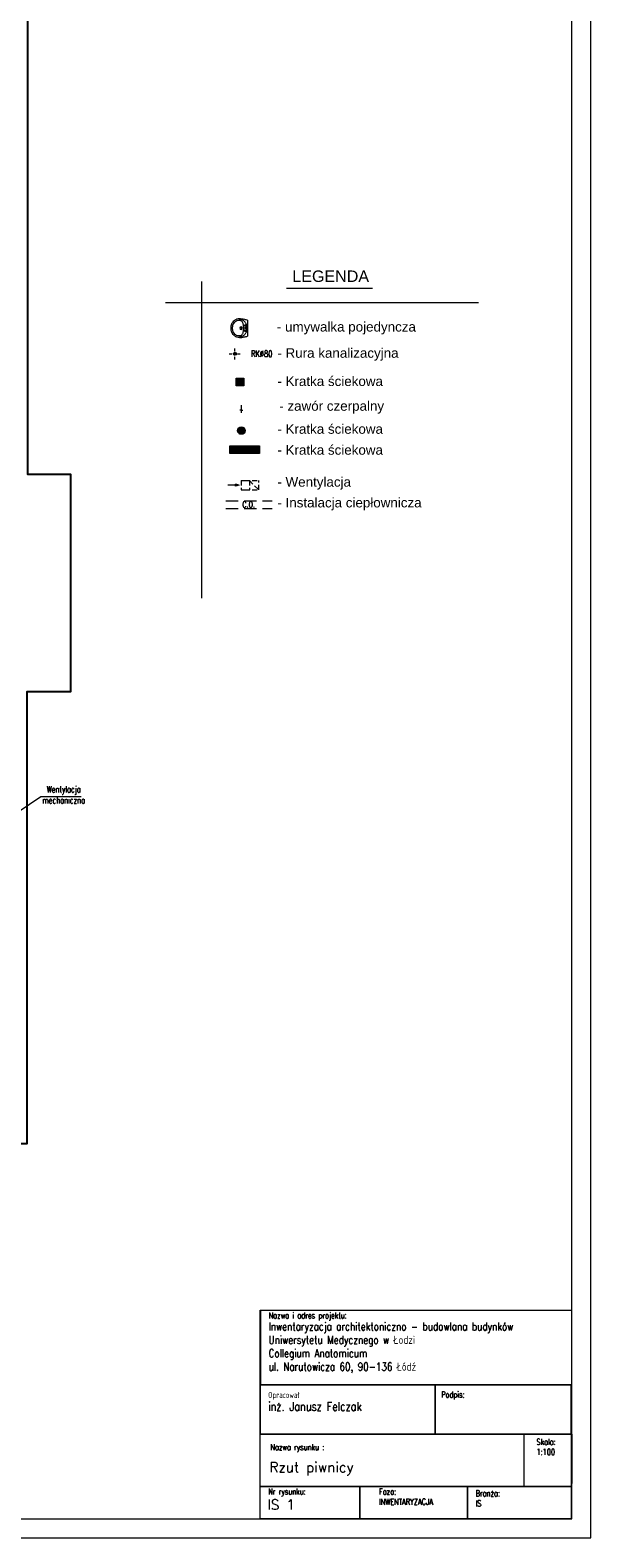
# Model space of a CAD drawing. Header units: millimetres. Extents: x 12584 to 77584, y 9983 to 29820.
# Tile 29 of 176: x 19530 to 20994, y 23880 to 27817. Entities that reach past the tile are written whole.
import ezdxf

# ---------------------------------------------------------------- set-up
doc = ezdxf.new("R2010")
doc.units = ezdxf.units.MM
doc.linetypes.add('ACAD_ISO10W100', pattern=[18, 12, -3, 0, -3])
doc.linetypes.add('HIDDEN', pattern=[9.525, 6.35, -3.175])
for name, color, linetype, lineweight in [('m_armatura', 5, 'Continuous', 5), ('m_tabela', 7, 'Continuous', 20), ('m_tekst', 7, 'Continuous', 13), ('m_wentylacja', 1, 'Continuous', 5), ('mr_instalacje', 1, 'Continuous', 9), ('mr_opis', 7, 'Continuous', 9), ('mr_otwory', 7, 'Continuous', 9), ('mr_wentylacja', 1, 'Continuous', 13), ('mr_ściany', 7, 'Continuous', 25), ('Tabelki', 7, 'Continuous', 20), ('URZADZ', 251, 'Continuous', 5)]:
    doc.layers.add(name, color=color, linetype=linetype, lineweight=lineweight)
doc.styles.add('opis', font='simplex.shx', dxfattribs={"width": 0.8})
doc.styles.add('PIOTR', font='arial.ttf', dxfattribs={"height": 10})
doc.styles.add('styl1', font='simplex.shx', dxfattribs={"width": 0.75})

# ---------------------------------------------------------------- blocks, each defined once
blk = doc.blocks.new('erda')
at = {"layer": 'm_armatura', "color": 0, "linetype": 'Continuous', "lineweight": 9}
blk.add_line((0, 24), (0, -24), dxfattribs=at)
for points in [[(23.4, -26.1, -0.055723), (19.4, -25.7, -0.053355), (15.4, -24.3, -0.068242), (10.6, -21.3, -0.037231), (8, -18.7, -0.035892), (5.9, -15.9, -0.031111), (4.1, -12.8, -0.036961), (2.6, -9.1, -0.075561), (1.3, 0, -0.075561), (2.6, 9, -0.036961), (4.1, 12.8, -0.031111), (5.9, 15.9, -0.035892), (8, 18.7, -0.037231), (10.6, 21.3, -0.068242), (15.4, 24.3, -0.053355), (19.4, 25.6, -0.055723), (23.4, 26.1)], [(24.1, -28.5, 0.089509), (32, -27.1, 0.064128), (37.2, -24.4, 0.048386), (40.8, -21.3, 0.05549), (44.6, -16.4, 0.03039), (46.3, -13.2, 0.02334), (47.4, -10.5, 0.023932), (48.2, -7.6, 0.058495), (49.1, 0, 0.058495), (48.2, 7.6, 0.023932), (47.4, 10.4, 0.02334), (46.3, 13.2, 0.03039), (44.6, 16.3, 0.05549), (40.8, 21.3, 0.048386), (37.2, 24.3, 0.064128), (32, 27.1, 0.089509), (24.1, 28.5)]]:
    blk.add_lwpolyline(points, format="xyb", dxfattribs=at)
blk.add_lwpolyline([(12.3, 0, 0.015482), (12.3, -3.9, 0.012097), (12.7, -8, 0.034288), (13.5, -12.6, 0.041764), (14.9, -16.8, 0.079458), (17, -20.3, 0.107847), (20.4, -22.8, 0.099832), (24.1, -23.6, 0.010449), (26.5, -23.6, 0.078925), (30.8, -22.8, 0.074457), (35, -20.6, 0.072081), (39.2, -16.5, 0.053308), (42.2, -11.6, 0.106485), (44.8, 0, 0.106485), (42.2, 11.5, 0.053308), (39.2, 16.5, 0.072081), (35, 20.6, 0.074457), (30.8, 22.8, 0.078925), (26.5, 23.6, 0.010449), (24.1, 23.6, 0.099832), (20.4, 22.7, 0.107847), (17, 20.3, 0.079458), (14.9, 16.8, 0.041764), (13.5, 12.6, 0.034288), (12.7, 7.9, 0.012097), (12.3, 3.9, 0.015482)], format="xyb", close=True, dxfattribs=at)
for centre, radius in [((5.8, 0), 1.77), ((7.2, 7.9), 1.77), ((19.2, 0), 4), ((19.2, 0), 2.5), ((19.2, 0), 0.236), ((7.3, -7.9), 1.77)]:
    blk.add_circle(centre, radius, dxfattribs=at)
for points, knots in [([(24.1, 28.5), (19.1, 28), (11, 27.1), (3.1, 24.9), (0, 24)], [0, 0, 0, 0, 149.055648, 245.530262, 245.530262, 245.530262, 245.530262]), ([(24.1, -28.5), (19.2, -28), (11, -27.1), (3.1, -24.9), (0, -24)], [0, 0, 0, 0, 147.868586, 245.505724, 245.505724, 245.505724, 245.505724])]:
    blk.add_open_spline(points, degree=3, knots=knots, dxfattribs=at)
blk = doc.blocks.new('strz')
at = {"layer": 'm_wentylacja', "ltscale": 2}
h = blk.add_hatch(color=0, dxfattribs=at)
h.paths.add_polyline_path([(0, 9.8), (-2.9, 9.8), (0, 0)])
h.paths.add_polyline_path([(2.9, 9.8), (0, 9.8), (0, 0)])
at = {"layer": 'm_wentylacja', "color": 0, "ltscale": 2}
for p, q in [((0, 0), (-2.9, 9.8)), ((-2.9, 9.8), (2.9, 9.8)), ((0, 0), (0, 29.8)), ((0, 0), (2.9, 9.8))]:
    blk.add_line(p, q, dxfattribs=at)

msp = doc.modelspace()

# ---------------------------------------------------------------- linework, layer by layer
at = {"layer": 'm_armatura'}
for p, q in [((20081, 26824.2), (20077, 26824.2)), ((20081, 26837.2), (20081, 26817.2)), ((20081, 26824.2), (20085, 26824.2))]:
    msp.add_line(p, q, dxfattribs=at)
for points in [[(20068, 26908), (20088, 26908), (20088, 26888), (20068, 26888)], [(20051.3, 26711.7), (20051.3, 26731.7), (20129, 26731.7), (20129, 26711.7)]]:
    msp.add_lwpolyline(points, close=True, dxfattribs=at)
for points in [[(20068, 26905.5), (20088, 26905.5)], [(20068, 26903), (20088, 26903)], [(20068, 26900.5), (20088, 26900.5)], [(20068, 26898), (20088, 26898)], [(20068, 26895.5), (20088, 26895.5)], [(20068, 26893), (20088, 26893)], [(20068, 26890.5), (20088, 26890.5)], [(20071.7, 26773.8), (20090.7, 26773.8)], [(20072.7, 26776.3), (20089.7, 26776.3)], [(20074.8, 26778.8), (20087.6, 26778.8)], [(20071.3, 26771.3), (20091, 26771.3)], [(20071.7, 26768.8), (20090.7, 26768.8)], [(20072.7, 26766.3), (20089.7, 26766.3)], [(20074.8, 26763.8), (20087.6, 26763.8)], [(20053.8, 26711.7), (20053.8, 26731.7)], [(20056.3, 26711.7), (20056.3, 26731.7)], [(20058.8, 26711.7), (20058.8, 26731.7)], [(20061.3, 26711.7), (20061.3, 26731.7)], [(20063.8, 26711.7), (20063.8, 26731.7)], [(20066.3, 26711.7), (20066.3, 26731.7)], [(20068.8, 26711.7), (20068.8, 26731.7)], [(20068.8, 26711.7), (20068.8, 26731.7)], [(20071.3, 26711.7), (20071.3, 26731.7)], [(20073.8, 26711.7), (20073.8, 26731.7)], [(20076.3, 26711.7), (20076.3, 26731.7)], [(20078.8, 26711.7), (20078.8, 26731.7)], [(20081.3, 26711.7), (20081.3, 26731.7)], [(20083.8, 26711.7), (20083.8, 26731.7)], [(20083.8, 26711.7), (20083.8, 26731.7)], [(20086.3, 26711.7), (20086.3, 26731.7)], [(20088.8, 26711.7), (20088.8, 26731.7)], [(20091.3, 26711.7), (20091.3, 26731.7)], [(20093.8, 26711.7), (20093.8, 26731.7)], [(20096.3, 26711.7), (20096.3, 26731.7)], [(20098.8, 26711.7), (20098.8, 26731.7)], [(20098.8, 26711.7), (20098.8, 26731.7)], [(20101.3, 26711.7), (20101.3, 26731.7)], [(20103.8, 26711.7), (20103.8, 26731.7)], [(20106.3, 26711.7), (20106.3, 26731.7)], [(20108.8, 26711.7), (20108.8, 26731.7)], [(20111.3, 26711.7), (20111.3, 26731.7)], [(20113.8, 26711.7), (20113.8, 26731.7)], [(20113.8, 26711.7), (20113.8, 26731.7)], [(20116.3, 26711.7), (20116.3, 26731.7)], [(20118.8, 26711.7), (20118.8, 26731.7)], [(20121.3, 26711.7), (20121.3, 26731.7)], [(20123.8, 26711.7), (20123.8, 26731.7)], [(20126.3, 26711.7), (20126.3, 26731.7)]]:
    msp.add_lwpolyline(points, dxfattribs=at)
msp.add_circle((20081.2, 26771.3), 9.84, dxfattribs=at)
at = {"layer": 'm_tabela'}
for p, q in [((20993.6, 23879.8), (20993.6, 29819.8)), ((20943.6, 23929.8), (20943.6, 29769.8)), ((20818.6, 24150.3), (20818.6, 24013.8)), ((20943.6, 24150.3), (20943.6, 24021.6)), ((12633.6, 23929.8), (20943.6, 23929.8)), ((12583.6, 23879.8), (20993.6, 23879.8))]:
    msp.add_line(p, q, dxfattribs=at)
at = {"layer": 'm_tabela', "lineweight": 20}
for p, q in [((20130.6, 23929.8), (20130.6, 24474.2)), ((20130.6, 24474.2), (20943.6, 24474.2)), ((20587.3, 24278.9), (20587.3, 24150.3)), ((20130.6, 24150.3), (20943.6, 24150.3)), ((20130.6, 24150.3), (20942.6, 24150.3)), ((20130.6, 24013.8), (20943.6, 24013.8)), ((20390.9, 24013.8), (20390.9, 23929.8)), ((20671.9, 24013.8), (20671.9, 23929.8)), ((20943.6, 23929.8), (20130.6, 23929.8))]:
    msp.add_line(p, q, dxfattribs=at)
at = {"layer": 'm_tabela', "color": 0}
for p, q in [((20131.6, 24474.2), (20131.6, 24280)), ((20943.6, 24280), (20943.6, 24484.2)), ((20130.6, 24278.9), (20130.6, 24150.3)), ((20130.6, 24278.9), (20130.6, 24150.3)), ((20587.3, 24278.9), (20130.6, 24278.9)), ((20131.6, 24280), (20943.6, 24280)), ((20587.3, 24150.3), (20587.3, 24278.9)), ((20587.3, 24278.9), (20587.3, 24150.3)), ((20942.6, 24278.9), (20587.3, 24278.9)), ((20942.6, 24150.3), (20942.6, 24278.9)), ((20942.6, 24150.3), (20942.6, 24278.9)), ((20130.6, 24150.3), (20942.6, 24150.3)), ((20130.6, 24013.8), (20130.6, 24150.3)), ((20130.6, 24150.3), (20587.3, 24150.3)), ((20587.3, 24150.3), (20130.6, 24150.3)), ((20130.6, 24150.3), (20587.3, 24150.3)), ((20587.3, 24150.3), (20942.6, 24150.3)), ((20942.6, 24150.3), (20587.3, 24150.3)), ((20587.3, 24150.3), (20942.6, 24150.3)), ((20942.6, 24150.3), (20942.6, 24013.8)), ((20942.6, 24013.8), (20130.6, 24013.8)), ((20130.6, 24013.8), (20390.9, 24013.8)), ((20130.6, 23929.8), (20130.6, 24013.8)), ((20390.9, 24013.8), (20390.9, 23929.8)), ((20390.9, 24013.8), (20671.9, 24013.8)), ((20390.9, 23929.8), (20390.9, 24013.8)), ((20671.9, 24013.8), (20671.9, 23929.8)), ((20671.9, 24013.8), (20942.6, 24013.8)), ((20671.9, 23929.8), (20671.9, 24013.8)), ((20942.6, 24013.8), (20942.6, 23929.8)), ((20390.9, 23929.8), (20130.6, 23929.8)), ((20671.9, 23929.8), (20390.9, 23929.8)), ((20942.6, 23929.8), (20671.9, 23929.8))]:
    msp.add_line(p, q, dxfattribs=at)
at = {"layer": 'mr_instalacje', "color": 6, "linetype": 'ACAD_ISO10W100', "ltscale": 0.6}
for p, q in [((20049.4, 26971.8), (20079.4, 26971.8)), ((20064.4, 26956.8), (20064.4, 26986.8))]:
    msp.add_line(p, q, dxfattribs=at)
at = {"layer": 'mr_instalacje', "color": 5, "linetype": 'HIDDEN', "ltscale": 5}
msp.add_lwpolyline([(20041, 26587.7), (20161.9, 26587.7)], dxfattribs=at)
at = {"layer": 'mr_instalacje', "color": 1, "linetype": 'HIDDEN', "ltscale": 5}
msp.add_lwpolyline([(20041, 26567.7), (20161.9, 26567.7)], dxfattribs=at)
at = {"layer": 'mr_instalacje', "color": 6, "ltscale": 2}
msp.add_circle((20064.4, 26971.8), 4, dxfattribs=at)
at = {"layer": 'mr_opis'}
msp.add_lwpolyline([(19414.2, 25719.5), (19557.5, 25815.8), (19663.2, 25815.8)], dxfattribs=at)
at = {"layer": 'mr_wentylacja', "linetype": 'HIDDEN', "ltscale": 2}
for p, q in [((20080.5, 26640.7), (20090.5, 26640.7)), ((20080.5, 26640.7), (20080.5, 26616.7)), ((20080.5, 26616.7), (20090.5, 26616.7)), ((20090.5, 26640.7), (20126.5, 26640.7)), ((20090.5, 26616.7), (20126.5, 26616.7)), ((20102.5, 26640.7), (20102.5, 26616.7)), ((20102.5, 26640.7), (20126.5, 26616.7)), ((20126.5, 26616.7), (20126.5, 26640.7))]:
    msp.add_line(p, q, dxfattribs=at)
at = {"layer": 'mr_ściany', "ltscale": 2}
msp.add_lwpolyline([(15050.1, 25351.8), (16182.1, 25351.8), (16182.1, 25041.8), (16675.1, 25041.8), (16675.1, 25351.8), (18356.1, 25351.8), (18356.1, 24909.8), (19522.1, 24909.8), (19522.1, 26089.8), (19636.1, 26089.8), (19636.1, 26656.8), (19524.1, 26656.8), (19524.1, 27843.8), (18510.1, 27843.8), (18510.1, 28518.8), (16992.1, 28518.8), (16992.1, 27821.8), (15887.1, 27821.8), (15887.1, 28513.8), (14367.1, 28513.8), (14367.1, 27840.8), (13349.1, 27840.8), (13349.1, 27201.8)], dxfattribs=at)
at = {"layer": 'Tabelki', "color": 8, "linetype": 'Continuous'}
for p, q in [((19977, 27160.1), (19977, 26333.8)), ((20198.8, 27142.8), (20424, 27142.8)), ((19883.3, 27105.7), (20700.5, 27105.7))]:
    msp.add_line(p, q, dxfattribs=at)

# ---------------------------------------------------------------- block references
at = {"layer": 'mr_wentylacja', "rotation": 89.99999999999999}
msp.add_blockref('strz', (20075.7, 26628.7), dxfattribs=at)
at = {"layer": 'URZADZ', "color": 5, "xscale": -0.875, "yscale": 0.8750000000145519, "zscale": 0.875}
msp.add_blockref('erda', (20097.2, 27038.9), dxfattribs=at)

# ---------------------------------------------------------------- texts
at = {"layer": 'm_armatura', "insert": (20100.3, 26578.1), "char_height": 15, "attachment_point": 5, "style": 'styl1'}
msp.add_mtext_dynamic_manual_height_columns('C.O.', width=62.34, gutter_width=75, heights=[0], dxfattribs=at)
at = {"layer": 'm_tabela', "style": 'opis'}
for s, p in [('Rzut piwnicy', (20154.6, 24051.1)), ('IS 1', (20149, 23953.5))]:
    msp.add_text(s, height=26.25, dxfattribs=at).set_placement(p)
at = {"layer": 'm_tabela', "char_height": 26.25, "attachment_point": 1, "style": 'opis'}
for s, insert, width in [('{\\H0.6x;Nazwa i adres projektu:} \\P{\\H0.8x;Inwentaryzacja architektoniczno - budowlana budynków Uniwersytetu Medycznego w Łodzi\\PCollegium Anatomicum\\Pul. Narutowicza 60, 90-136 Łódź}', (20152.4, 24468.6), 714.215), ('{\\H0.6x;Opracował}\\P{\\H0.88x;inż. Janusz Felczak}', (20151.3, 24260.7), 476.912), ('{\\H0.6x;Podpis:}', (20603, 24261.7), 91.802), ('{\\H0.6x;Skala:\\P1:100}', (20851.6, 24138.2), 91.802), ('{\\H0.6x;Nazwa rysunku :}', (20157, 24124.6), 802.267), ('{\\H0.6x;Nr rysunku:}', (20151.3, 24008.5), 247.999), ('{\\H0.6x;Faza:\\PINWENTARYZACJA} ', (20440.7, 24008.3), 242.188), ('{\\H0.6x;Branża:\\PIS} ', (20692.7, 24003.9), 247.999)]:
    msp.add_mtext(s, dxfattribs=dict(at, insert=insert, width=width))
at = {"layer": 'm_tekst', "ltscale": 3, "char_height": 25, "attachment_point": 1, "style": 'PIOTR'}
for s, insert in [('- umywalka pojedyncza', (20174, 27054.8)), ('- Rura kanalizacyjna', (20175.3, 26986.4)), ('- Kratka ściekowa', (20175.3, 26912.6)), ('- zawór czerpalny', (20180.2, 26848)), ('- Kratka ściekowa', (20175.3, 26787.9)), ('- Kratka ściekowa', (20175.3, 26733.2)), ('- Wentylacja', (20175.3, 26649.7)), ('- Instalacja ciepłownicza', (20175.3, 26595.6))]:
    msp.add_mtext_dynamic_manual_height_columns(s, width=907.34, gutter_width=350, heights=[0], dxfattribs=dict(at, insert=insert))
at = {"layer": 'mr_opis', "insert": (19533.3, 25842.9), "char_height": 17, "attachment_point": 1, "style": 'styl1'}
msp.add_mtext_dynamic_manual_height_columns('\\pxqc;Wentylacja mechaniczna', width=168.27, gutter_width=148.1, heights=[0], dxfattribs=at)
at = {"layer": 'mr_otwory', "ltscale": 2, "insert": (20134.3, 26971.9), "char_height": 17, "attachment_point": 5, "style": 'styl1'}
msp.add_mtext_dynamic_manual_height_columns('RK%%C80', width=62.34, gutter_width=75, heights=[0], dxfattribs=at)
at = {"layer": 'Tabelki', "color": 8, "linetype": 'Continuous', "insert": (20314.5, 27174.1), "char_height": 30, "width": 1008.605, "attachment_point": 5, "style": 'PIOTR'}
msp.add_mtext('LEGENDA', dxfattribs=at)

doc.saveas('drawing.dxf')
